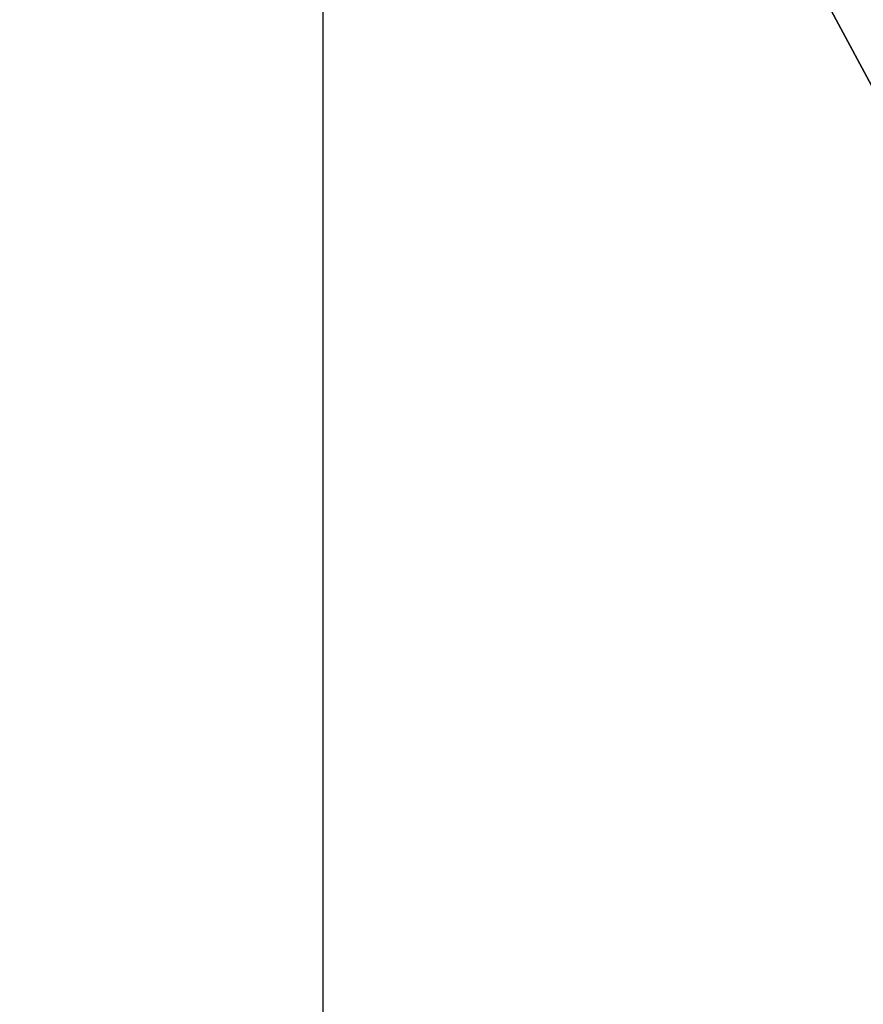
# Model space of a CAD drawing. Header units: millimetres. Extents: x -1030 to 192, y -442 to 180.
# Tile 174 of 256: x 172.48 to 178.08, y -419.81 to -413.27. Entities that reach past the tile are written whole.
import ezdxf

# ---------------------------------------------------------------- set-up
doc = ezdxf.new("R2010")
doc.units = ezdxf.units.MM
doc.header["$MEASUREMENT"] = 0
doc.layers.add('OVIDIO 120x60x72h', color=7, linetype='Continuous')

msp = doc.modelspace()

# ---------------------------------------------------------------- linework, layer by layer
at = {"layer": 'OVIDIO 120x60x72h', "extrusion": (-0.108979, 0.202852, 0.973126)}
for points in [[(38.868, 451.5685), (38.868, 612.2243)], [(38.868, 612.2243), (38.868, 451.5685)], [(38.5725, 612.2243), (38.5725, 451.5685)], [(38.2771, 612.2243), (38.2771, 451.5685)], [(38.2771, 451.5685), (38.2771, 612.2243)]]:
    msp.add_lwpolyline(points, dxfattribs=at)
at = {"layer": 'OVIDIO 120x60x72h', "extrusion": (-0.235702, 0.235702, 0.942809)}
for points in [[(175.9098, 649.4132), (175.9098, 540.3354)], [(174.9611, 540.3354), (174.9611, 649.4132)], [(177.8072, 540.3354), (177.8072, 649.4132)], [(178.7558, 649.4132), (178.7558, 540.3354)]]:
    msp.add_lwpolyline(points, dxfattribs=at)
at = {"layer": 'OVIDIO 120x60x72h', "extrusion": (0.881208, 0.265507, -0.391124)}
for points in [[(-405.613, 656.6445), (-451.2328, 715.8646)], [(-451.2328, 715.8646), (-405.613, 656.6445)]]:
    msp.add_lwpolyline(points, dxfattribs=at)
at = {"layer": 'OVIDIO 120x60x72h', "extrusion": (0.881275, 0.265352, -0.391079)}
for points in [[(-405.7516, 657.9726), (-448.1354, 713.0223)], [(-448.1354, 713.0223), (-405.7516, 657.9726)], [(-448.3144, 712.8845), (-405.9307, 657.8351)]]:
    msp.add_lwpolyline(points, dxfattribs=at)
at = {"layer": 'OVIDIO 120x60x72h', "extrusion": (0.881185, 0.265561, -0.391139)}
for points in [[(-451.9598, 715.3167), (-405.6396, 655.1984)], [(-405.6396, 655.1984), (-451.9598, 715.3167)]]:
    msp.add_lwpolyline(points, dxfattribs=at)
at = {"layer": 'OVIDIO 120x60x72h', "extrusion": (-0.108996, 0.202875, 0.97312)}
for points in [[(39.2847, 610.6648), (39.2847, 605.6649)], [(39.2847, 605.6649), (39.2847, 610.6648)]]:
    msp.add_lwpolyline(points, dxfattribs=at)
at = {"layer": 'OVIDIO 120x60x72h', "extrusion": (1, 0, 0)}
for points in [[(-410.204, 755.3994), (-422.597, 755.3994)], [(-422.597, 752.7161), (-410.204, 752.7161)]]:
    msp.add_lwpolyline(points, dxfattribs=at)
at = {"layer": 'OVIDIO 120x60x72h'}
msp.add_lwpolyline([(174.4938, -410.204), (174.4938, -422.597)], dxfattribs=at)
at = {"layer": 'OVIDIO 120x60x72h', "extrusion": (-0.108989, 0.202866, 0.973122)}
msp.add_lwpolyline([(39.9925, 605.6581), (39.9925, 610.6581)], dxfattribs=at)
at = {"layer": 'OVIDIO 120x60x72h', "extrusion": (-0.108995, 0.202872, 0.97312)}
msp.add_lwpolyline([(40.7105, 605.6631), (40.7105, 610.663)], dxfattribs=at)
at = {"layer": 'OVIDIO 120x60x72h', "extrusion": (0.276077, 0.12261, 0.953283)}
for points in [[(-450.9956, 232.7044), (-450.9956, 234.2044)], [(-450.9956, 234.2044), (-450.9956, 232.7044)]]:
    msp.add_lwpolyline(points, dxfattribs=at)
at = {"layer": 'OVIDIO 120x60x72h', "extrusion": (0.881271, 0.26535, -0.391089)}
for points in [[(-448.1354, 713.0198), (-450.2507, 715.7674)], [(-450.2507, 715.7674), (-448.1354, 713.0198)]]:
    msp.add_lwpolyline(points, dxfattribs=at)
at = {"layer": 'OVIDIO 120x60x72h', "extrusion": (0.881275, 0.265352, -0.39108)}
msp.add_lwpolyline([(-448.225, 712.9531), (-450.1509, 715.4544)], dxfattribs=at)
at = {"layer": 'OVIDIO 120x60x72h', "extrusion": (0.881269, 0.265358, -0.391088)}
for points in [[(-450.0512, 715.1358), (-448.3148, 712.8806)], [(-448.3148, 712.8806), (-450.0512, 715.1358)]]:
    msp.add_lwpolyline(points, dxfattribs=at)
at = {"layer": 'OVIDIO 120x60x72h', "extrusion": (0.276068, 0.12261, 0.953286)}
msp.add_lwpolyline([(-452.1122, 234.2036), (-452.1122, 232.7036)], dxfattribs=at)
at = {"layer": 'OVIDIO 120x60x72h', "extrusion": (0, 1, 0)}
msp.add_lwpolyline([(-173.823, 755.3994), (-175.1647, 752.7161)], dxfattribs=at)

doc.saveas('drawing.dxf')
